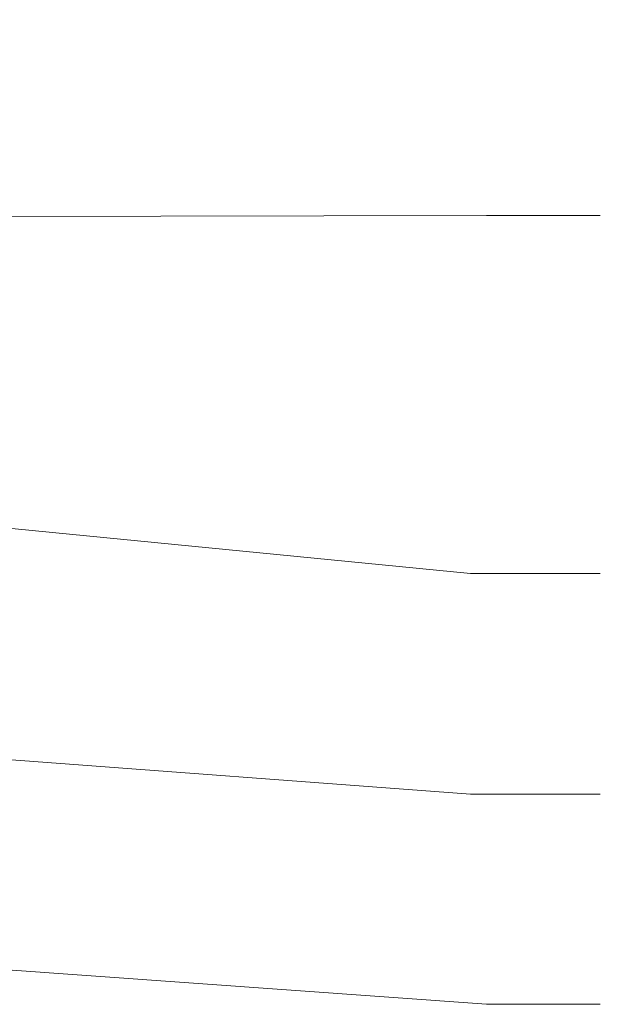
# Model space of a CAD drawing. Header units: millimetres. Extents: x 598.6 to 628.6, y 81.2 to 116.7.
# Tile 7 of 10: x 614.4 to 618, y 93.7 to 99.8. Entities that reach past the tile are written whole.
import ezdxf

# ---------------------------------------------------------------- set-up
doc = ezdxf.new("R2010")
doc.units = ezdxf.units.MM
doc.header["$LTSCALE"] = 0.025
doc.linetypes.add('DASHED2', pattern=[9.525, 6.35, -3.175])
doc.layers.get('0').update_dxf_attribs({"lineweight": 5})
doc.layers.add('TEXTO', color=7, linetype='DASHED2', lineweight=0)
doc.styles.add('Erika', font='techl___.ttf', dxfattribs={"height": 0.25})
doc.dimstyles.new('Erika', dxfattribs={"dimtxt": 0.25, "dimasz": 0.8, "dimexe": 0.5, "dimexo": 0.5, "dimgap": 0, "dimtad": 0, "dimlfac": 0.1, "dimzin": 1, "dimdsep": 46, "dimtxsty": 'Erika', "dimblk": 'DOTSMALL', "dimcen": 2.5, "dimse1": 1, "dimse2": 1, "dimclrd": 252, "dimclre": 252, "dimclrt": 256, "dimadec": 0, "dimazin": 0, "dimtfac": 1, "dimtmove": 0, "dimatfit": 3, "dimldrblk": 'DOTSMALL', "dimfxl": 0, "dimlwd": 0, "dimlwe": 0, "dimarcsym": 0})

# ---------------------------------------------------------------- blocks, each defined once
blk = doc.blocks.new('_DotSmall')
at = {"color": 0, "linetype": 'ByBlock', "const_width": 0.5}
blk.add_lwpolyline([(-0.0625, 0, 1), (0.0625, 0, 1)], format="xyb", close=True, dxfattribs=at)

msp = doc.modelspace()

# ---------------------------------------------------------------- leaders
at = {"layer": 'TEXTO', "linetype": 'ByBlock', "lineweight": 0}
for points in [[(608.4257, 98.9967), (617.321, 104.0756), (618.021, 104.0756)], [(612.087, 98.598), (617.321, 98.6066), (618.021, 98.6066)], [(609.786, 97.1319), (617.221, 96.4005), (618.021, 96.4005)], [(609.3025, 95.6317), (617.221, 95.042), (618.021, 95.042)], [(609.6804, 94.2977), (617.321, 93.7465), (618.021, 93.7465)]]:
    msp.add_leader(points, dimstyle='Erika', override={"dimgap": 0, "dimtad": 0}, dxfattribs=at)

doc.saveas('drawing.dxf')
